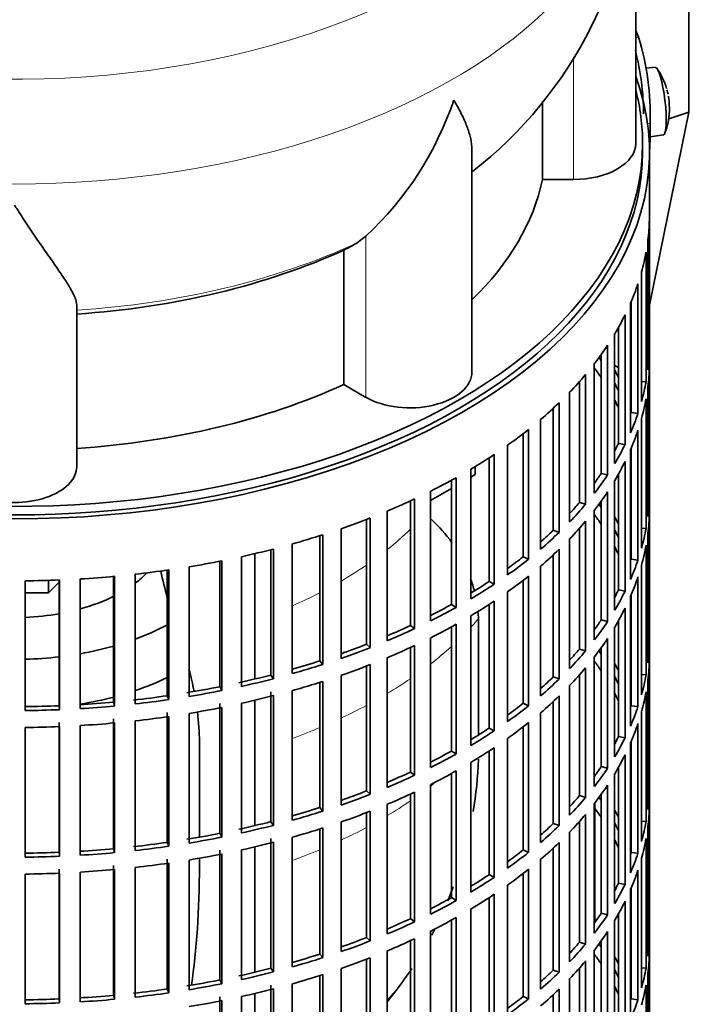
# Model space of a CAD drawing. Header units: millimetres. Extents: x 166 to 773, y -2574 to 1941.
# Tile 4 of 20: x 676 to 773, y -2464 to -2321. Entities that reach past the tile are written whole.
import ezdxf

# ---------------------------------------------------------------- set-up
doc = ezdxf.new("R2010")
doc.units = ezdxf.units.MM
for name, color, linetype in [('M5X8_UNI7687', 7, 'Continuous'), ('VSI134_DIFFUSORE', 7, 'Continuous'), ('VSI134_FILTRO_A', 7, 'Continuous'), ('VSI134_GIUNTO_8×', 7, 'Continuous'), ('VSI134_SUPPORTO_', 7, 'Continuous'), ('VSI134_TERMINALE', 7, 'Continuous')]:
    doc.layers.add(name, color=color, linetype=linetype)

# ---------------------------------------------------------------- blocks, each defined once
blk = doc.blocks.new('SE4')
at = {"layer": 'M5X8_UNI7687', "color": 7, "linetype": 'Continuous', "lineweight": 35}
for p, q in [((768.38, -2328.02), (767.08, -2328.15)), ((767.65, -2338.1), (769.58, -2337.81))]:
    blk.add_line(p, q, dxfattribs=at)
for centre, radius, start, end in [((760.47, -2333.96), 10, 16.6957, 35.0127), ((760.47, -2333.96), 10, 11.8797, 13.5278), ((1136.57, -2277.41), 370.34, 188.5064, 188.6141), ((760.47, -2333.96), 10, 338.98, 357.2751)]:
    blk.add_arc(centre, radius, start, end, dxfattribs=at)
for centre, major_axis, ratio, start_param, end_param in [((768.98, -2332.92), (0.6, -4.89), 0.169759, 0.004788, 3.136805), ((760.45, -2333.87), (-9.78, -2.08), 0.810411, 3.163117, 3.206609), ((760.48, -2334.09), (-9.94, -1.06), 0.589949, 3.053564, 3.168123), ((761.99, -2331.97), (7.36, -5.62), 0.747167, 0.443437, 0.593129)]:
    blk.add_ellipse(centre, major_axis=major_axis, ratio=ratio, start_param=start_param, end_param=end_param, dxfattribs=at)
at = {"layer": 'VSI134_DIFFUSORE', "color": 7, "linetype": 'Continuous', "lineweight": 35}
for p, q in [((765.57, -2339.07), (765.57, -2296.02)), ((752.04, -2332.97), (752.04, -2344.27)), ((741.84, -2372.14), (741.84, -2340)), ((752.04, -2344.27), (756.57, -2344.27)), ((726.48, -2352.47), (725.06, -2353.52)), ((723.28, -2354.49), (723.28, -2373.97)), ((684.57, -2385.84), (684.57, -2362.49)), ((723.28, -2373.97), (726.48, -2375.82))]:
    blk.add_line(p, q, dxfattribs=at)
at = {"layer": 'VSI134_DIFFUSORE', "color": 4, "linetype": 'Continuous', "lineweight": 9}
for p, q in [((756.57, -2344.27), (756.57, -2326.57)), ((726.48, -2375.82), (726.48, -2352.47))]:
    blk.add_line(p, q, dxfattribs=at)
at = {"layer": 'VSI134_DIFFUSORE', "color": 7, "linetype": 'Continuous', "lineweight": 35}
for centre, radius, start, end in [((704.38, -2294.8), 61.19, 307.8022, 358.8576), ((693.98, -2317.51), 47.73, 312.9143, 341.3628), ((717.15, -2341.13), 14.7, 294.6434, 302.5491)]:
    blk.add_arc(centre, radius, start, end, dxfattribs=at)
at = {"layer": 'VSI134_DIFFUSORE', "color": 4, "linetype": 'Continuous', "lineweight": 9}
for centre, major_axis, start_param, end_param in [((675.57, -2280.3), (85.67, 0), 2.811106, 6.283185), ((675.57, -2293.06), (-89.83, 0), 0, 3.208808), ((675.57, -2317.6), (79.5, 0), 4.82584, 5.384336)]:
    blk.add_ellipse(centre, major_axis=major_axis, ratio=0.57735, start_param=start_param, end_param=end_param, dxfattribs=at)
at = {"layer": 'VSI134_DIFFUSORE', "color": 7, "linetype": 'Continuous', "lineweight": 35}
for centre, major_axis, start_param, end_param in [((756.57, -2339.07), (-9, 0), 1.570796, 3.141593), ((675.57, -2339.07), (77, 0), 5.749077, 6.166034), ((675.57, -2319.6), (77, 0), 4.82954, 5.380636), ((732.84, -2372.14), (-9, 0), 0.785398, 3.141593), ((675.57, -2339.07), (77, 0), 4.82954, 5.380636), ((675.57, -2385.84), (-9, 0), 0, 3.141593)]:
    blk.add_ellipse(centre, major_axis=major_axis, ratio=0.57735, start_param=start_param, end_param=end_param, dxfattribs=at)
for points, knots in [([(741.84, -2340.01), (741.84, -2339.86), (741.84, -2339.7), (741.79, -2339.04), (741.7, -2338.53), (741.43, -2337.47), (741.25, -2336.92), (740.8, -2335.79), (740.53, -2335.21), (740.08, -2334.32), (739.92, -2334.01), (739.66, -2333.55), (739.57, -2333.4), (739.39, -2333.08), (739.3, -2332.92), (739.21, -2332.77)], [0.4604904, 0.4604904, 0.4604904, 0.4604904, 0.5, 0.5, 0.625, 0.625, 0.75, 0.75, 0.875, 0.875, 0.9375, 0.9375, 0.96875, 0.96875, 1, 1, 1, 1]), ([(684.57, -2362.49), (684.57, -2362.17), (684.48, -2361.81), (684.16, -2361.01), (683.94, -2360.57), (683.53, -2359.85), (683.38, -2359.6), (683.06, -2359.09), (682.89, -2358.82), (682.35, -2358), (681.95, -2357.42), (681.1, -2356.2), (680.65, -2355.56), (679.71, -2354.21), (679.21, -2353.5), (678.2, -2352.02), (677.68, -2351.25), (676.89, -2350.06), (676.63, -2349.66), (676.23, -2349.04), (676.1, -2348.83), (675.83, -2348.41), (675.7, -2348.2), (675.57, -2347.99)], [0, 0, 0, 0, 0.125, 0.125, 0.25, 0.25, 0.3125, 0.3125, 0.375, 0.375, 0.5, 0.5, 0.625, 0.625, 0.75, 0.75, 0.875, 0.875, 0.9375, 0.9375, 0.96875, 0.96875, 1, 1, 1, 1])]:
    blk.add_open_spline(points, degree=3, knots=knots, dxfattribs=at)
at = {"layer": 'VSI134_FILTRO_A', "color": 7, "linetype": 'Continuous', "lineweight": 35}
for p, q in [((767.57, -2504.41), (767.57, -2340.3)), ((767.55, -2350.15), (767.55, -2368.93)), ((767.34, -2353.04), (767.34, -2371.82)), ((767.07, -2354.78), (767.07, -2373.56)), ((766.42, -2357.64), (766.42, -2376.42)), ((765.89, -2359.36), (765.89, -2378.14)), ((764.81, -2362.18), (764.81, -2380.96)), ((764.92, -2361.94), (764.92, -2378.02)), ((764.03, -2363.87), (764.03, -2382.65)), ((762.52, -2366.62), (762.52, -2385.4)), ((763.07, -2365.68), (763.07, -2382.48)), ((761.49, -2368.27), (761.49, -2387.04)), ((767.34, -2368.93), (767.55, -2368.93)), ((759.57, -2370.93), (759.57, -2389.71)), ((760.56, -2369.61), (760.56, -2386.82)), ((767.55, -2371.38), (767.55, -2390.16)), ((757.41, -2373.54), (757.41, -2391.03)), ((758.29, -2372.52), (758.29, -2391.3)), ((766.42, -2373.51), (767.07, -2373.56)), ((755.99, -2375.08), (755.99, -2393.86)), ((767.34, -2374.27), (767.34, -2393.05)), ((754.47, -2376.59), (754.47, -2395.37)), ((767.07, -2376.01), (767.07, -2394.79)), ((753.63, -2377.39), (753.63, -2395.06)), ((764.92, -2378.02), (765.89, -2378.14)), ((751.79, -2379.03), (751.79, -2397.81)), ((766.42, -2378.87), (766.42, -2397.65)), ((750.05, -2380.46), (750.05, -2399.24)), ((765.89, -2380.59), (765.89, -2399.37)), ((749.26, -2381.08), (749.26, -2398.89)), ((747.01, -2382.75), (747.01, -2401.53)), ((763.07, -2382.48), (764.03, -2382.65)), ((764.81, -2383.41), (764.81, -2402.19)), ((764.92, -2383.16), (764.92, -2399.25)), ((744.32, -2384.57), (744.32, -2402.48)), ((745.06, -2384.09), (745.06, -2402.87)), ((764.03, -2385.1), (764.03, -2403.88)), ((741.68, -2386.22), (741.68, -2404.99)), ((738.86, -2387.83), (738.86, -2405.81)), ((739.54, -2387.45), (739.54, -2406.23)), ((760.56, -2386.82), (761.49, -2387.04)), ((762.52, -2387.85), (762.52, -2406.63)), ((763.07, -2386.9), (763.07, -2403.7)), ((735.85, -2389.4), (735.85, -2408.18)), ((761.49, -2389.49), (761.49, -2408.27)), ((732.93, -2390.81), (732.93, -2408.85)), ((733.53, -2390.53), (733.53, -2409.3)), ((760.56, -2390.83), (760.56, -2408.05)), ((767.34, -2390.16), (767.55, -2390.16)), ((729.57, -2392.28), (729.57, -2411.06)), ((757.41, -2391.03), (758.29, -2391.3)), ((759.57, -2392.16), (759.57, -2410.94)), ((726.55, -2393.49), (726.55, -2411.58)), ((727.09, -2393.29), (727.09, -2412.06)), ((758.29, -2393.75), (758.29, -2412.53)), ((767.55, -2392.61), (767.55, -2411.39)), ((722.87, -2394.84), (722.87, -2413.62)), ((753.63, -2395.06), (754.47, -2395.37)), ((757.41, -2394.77), (757.41, -2412.26)), ((766.42, -2394.74), (767.07, -2394.79)), ((719.79, -2395.86), (719.79, -2413.98)), ((720.25, -2395.71), (720.25, -2414.49)), ((755.99, -2396.31), (755.99, -2415.09)), ((767.34, -2395.5), (767.34, -2414.28)), ((712.69, -2397.88), (712.69, -2416.03)), ((713.07, -2397.78), (713.07, -2416.56)), ((715.81, -2397.04), (715.81, -2415.82)), ((754.47, -2397.82), (754.47, -2416.6)), ((767.07, -2397.24), (767.07, -2416.02)), ((705.6, -2399.48), (705.6, -2418.26)), ((708.45, -2398.89), (708.45, -2417.67)), ((749.26, -2398.89), (750.05, -2399.24)), ((753.63, -2398.62), (753.63, -2416.29)), ((764.92, -2399.25), (765.89, -2399.37)), ((697.69, -2400.84), (697.69, -2419.02)), ((697.91, -2400.81), (697.91, -2419.58)), ((700.84, -2400.35), (700.84, -2419.13)), ((705.3, -2399.54), (705.3, -2417.71)), ((751.79, -2400.25), (751.79, -2419.03)), ((766.42, -2400.1), (766.42, -2418.88)), ((677.08, -2402.39), (677.08, -2421.17)), ((682.03, -2402.26), (682.03, -2420.47)), ((682.07, -2402.26), (682.07, -2421.04)), ((685.09, -2402.11), (685.09, -2420.89)), ((689.92, -2401.75), (689.92, -2419.94)), ((690.05, -2401.73), (690.05, -2420.51)), ((693.03, -2401.43), (693.03, -2420.21)), ((749.26, -2402.31), (749.26, -2420.11)), ((750.05, -2401.69), (750.05, -2420.47)), ((765.89, -2401.82), (765.89, -2420.6)), ((744.32, -2402.48), (745.06, -2402.87)), ((763.07, -2403.7), (764.03, -2403.88)), ((747.01, -2403.98), (747.01, -2422.76)), ((764.81, -2404.64), (764.81, -2423.42)), ((764.92, -2404.39), (764.92, -2420.48)), ((738.86, -2405.81), (739.54, -2406.23)), ((744.32, -2405.8), (744.32, -2423.71)), ((745.06, -2405.32), (745.06, -2424.1)), ((764.03, -2406.33), (764.03, -2425.11)), ((741.68, -2407.44), (741.68, -2426.22)), ((760.56, -2408.05), (761.49, -2408.27)), ((732.93, -2408.85), (733.53, -2409.3)), ((738.86, -2409.05), (738.86, -2427.03)), ((739.54, -2408.68), (739.54, -2427.46)), ((762.52, -2409.08), (762.52, -2427.86)), ((763.07, -2408.13), (763.07, -2424.93)), ((735.85, -2410.63), (735.85, -2429.41)), ((761.49, -2410.72), (761.49, -2429.5)), ((726.55, -2411.58), (727.09, -2412.06)), ((732.93, -2412.04), (732.93, -2430.08)), ((733.53, -2411.75), (733.53, -2430.53)), ((757.41, -2412.26), (758.29, -2412.53)), ((760.56, -2412.06), (760.56, -2429.28)), ((767.34, -2411.39), (767.55, -2411.39)), ((729.57, -2413.51), (729.57, -2432.29)), ((759.57, -2413.39), (759.57, -2432.17)), ((719.79, -2413.98), (720.25, -2414.49)), ((726.55, -2414.72), (726.55, -2432.81)), ((727.09, -2414.51), (727.09, -2433.29)), ((758.29, -2414.97), (758.29, -2433.75)), ((767.55, -2413.84), (767.55, -2432.62)), ((712.69, -2416.03), (713.07, -2416.56)), ((722.87, -2416.07), (722.87, -2434.84)), ((753.63, -2416.29), (754.47, -2416.6)), ((757.41, -2416), (757.41, -2433.49)), ((766.42, -2415.97), (767.07, -2416.02)), ((705.3, -2417.71), (705.6, -2418.26)), ((719.79, -2417.09), (719.79, -2435.21)), ((720.25, -2416.94), (720.25, -2435.72)), ((755.99, -2417.54), (755.99, -2436.31)), ((767.34, -2416.72), (767.34, -2435.5)), ((697.69, -2419.02), (697.91, -2419.58)), ((712.69, -2418.48), (712.69, -2437.26)), ((713.07, -2419.01), (713.07, -2437.79)), ((715.81, -2418.27), (715.81, -2437.05)), ((754.47, -2419.05), (754.47, -2437.83)), ((767.07, -2418.47), (767.07, -2437.25)), ((682.03, -2420.47), (682.07, -2421.04)), ((689.92, -2419.94), (690.05, -2420.51)), ((705.3, -2420.16), (705.3, -2438.94)), ((705.6, -2420.71), (705.6, -2439.49)), ((708.45, -2420.12), (708.45, -2438.9)), ((749.26, -2420.11), (750.05, -2420.47)), ((753.63, -2419.85), (753.63, -2437.52)), ((764.92, -2420.48), (765.89, -2420.6)), ((697.69, -2421.47), (697.69, -2440.25)), ((697.91, -2422.03), (697.91, -2440.81)), ((700.84, -2421.58), (700.84, -2440.36)), ((751.79, -2421.48), (751.79, -2440.26)), ((766.42, -2421.33), (766.42, -2440.11)), ((677.08, -2423.62), (677.08, -2442.4)), ((682.03, -2422.91), (682.03, -2441.69)), ((682.07, -2423.49), (682.07, -2442.27)), ((685.09, -2423.34), (685.09, -2442.12)), ((689.92, -2422.39), (689.92, -2441.17)), ((690.05, -2422.96), (690.05, -2441.74)), ((693.03, -2422.66), (693.03, -2441.44)), ((744.32, -2423.71), (745.06, -2424.1)), ((749.26, -2423.54), (749.26, -2441.34)), ((750.05, -2422.92), (750.05, -2441.7)), ((765.89, -2423.05), (765.89, -2441.83)), ((747.01, -2425.21), (747.01, -2443.99)), ((763.07, -2424.93), (764.03, -2425.11)), ((745.06, -2426.55), (745.06, -2445.32)), ((764.81, -2425.87), (764.81, -2444.65)), ((764.92, -2425.62), (764.92, -2441.7)), ((738.86, -2427.03), (739.54, -2427.46)), ((744.32, -2427.03), (744.32, -2444.93)), ((764.03, -2427.56), (764.03, -2446.34)), ((741.68, -2428.67), (741.68, -2447.45)), ((760.56, -2429.28), (761.49, -2429.5)), ((763.07, -2429.36), (763.07, -2446.16)), ((732.93, -2430.08), (733.53, -2430.53)), ((738.86, -2430.28), (738.86, -2448.26)), ((739.54, -2429.91), (739.54, -2448.69)), ((762.52, -2430.31), (762.52, -2449.09)), ((735.85, -2431.86), (735.85, -2450.64)), ((761.49, -2431.95), (761.49, -2450.73)), ((726.55, -2432.81), (727.09, -2433.29)), ((732.93, -2433.27), (732.93, -2451.3)), ((733.53, -2432.98), (733.53, -2451.76)), ((757.41, -2433.49), (758.29, -2433.75)), ((760.56, -2433.29), (760.56, -2450.51)), ((767.34, -2432.61), (767.55, -2432.62)), ((729.57, -2434.74), (729.57, -2453.52)), ((759.57, -2434.62), (759.57, -2453.4)), ((767.55, -2435.07), (767.55, -2453.85)), ((719.79, -2435.21), (720.25, -2435.72)), ((726.55, -2435.95), (726.55, -2454.04)), ((727.09, -2435.74), (727.09, -2454.52)), ((758.29, -2436.2), (758.29, -2454.98)), ((712.69, -2437.26), (713.07, -2437.79)), ((722.87, -2437.29), (722.87, -2456.07)), ((753.63, -2437.52), (754.47, -2437.83)), ((757.41, -2437.23), (757.41, -2454.72)), ((766.42, -2437.2), (767.07, -2437.25)), ((767.34, -2437.95), (767.34, -2456.73)), ((705.3, -2438.94), (705.6, -2439.49)), ((719.79, -2438.32), (719.79, -2456.44)), ((720.25, -2438.17), (720.25, -2456.95)), ((755.99, -2438.76), (755.99, -2457.54)), ((697.69, -2440.25), (697.91, -2440.81)), ((712.69, -2439.71), (712.69, -2458.49)), ((713.07, -2440.24), (713.07, -2459.02)), ((715.81, -2439.5), (715.81, -2458.28)), ((754.47, -2440.28), (754.47, -2459.06)), ((767.07, -2439.69), (767.07, -2458.47)), ((682.03, -2441.69), (682.07, -2442.27)), ((689.92, -2441.17), (690.05, -2441.74)), ((705.3, -2441.39), (705.3, -2460.17)), ((705.6, -2441.94), (705.6, -2460.72)), ((708.45, -2441.34), (708.45, -2460.12)), ((749.26, -2441.34), (750.05, -2441.7)), ((753.63, -2441.07), (753.63, -2458.75)), ((764.92, -2441.7), (765.89, -2441.83)), ((689.92, -2443.62), (689.92, -2462.4)), ((697.69, -2442.7), (697.69, -2461.48)), ((697.91, -2443.26), (697.91, -2462.04)), ((700.84, -2442.81), (700.84, -2461.59)), ((751.79, -2442.71), (751.79, -2461.49)), ((766.42, -2442.56), (766.42, -2461.34)), ((677.08, -2444.85), (677.08, -2463.63)), ((682.03, -2444.14), (682.03, -2462.92)), ((682.07, -2444.72), (682.07, -2463.5)), ((685.09, -2444.57), (685.09, -2463.35)), ((690.05, -2444.19), (690.05, -2462.97)), ((693.03, -2443.89), (693.03, -2462.67)), ((744.32, -2444.93), (745.06, -2445.32)), ((749.26, -2444.77), (749.26, -2462.57)), ((750.05, -2444.14), (750.05, -2462.92)), ((765.89, -2444.28), (765.89, -2463.06)), ((747.01, -2446.43), (747.01, -2465.21)), ((763.07, -2446.16), (764.03, -2446.34)), ((745.06, -2447.77), (745.06, -2466.55)), ((764.81, -2447.1), (764.81, -2465.88)), ((764.92, -2446.85), (764.92, -2462.93)), ((738.86, -2448.26), (739.54, -2448.69)), ((744.32, -2448.26), (744.32, -2466.16)), ((764.03, -2448.79), (764.03, -2467.56)), ((741.68, -2449.9), (741.68, -2468.68)), ((760.56, -2450.51), (761.49, -2450.73)), ((763.07, -2450.59), (763.07, -2467.39)), ((732.93, -2451.3), (733.53, -2451.76)), ((738.86, -2451.51), (738.86, -2469.49)), ((739.54, -2451.14), (739.54, -2469.92)), ((762.52, -2451.54), (762.52, -2470.32)), ((735.85, -2453.09), (735.85, -2471.87)), ((761.49, -2453.18), (761.49, -2471.96)), ((726.55, -2454.04), (727.09, -2454.52)), ((732.93, -2454.5), (732.93, -2472.53)), ((733.53, -2454.21), (733.53, -2472.99)), ((757.41, -2454.72), (758.29, -2454.98)), ((760.56, -2454.52), (760.56, -2471.74)), ((767.34, -2453.84), (767.55, -2453.85)), ((719.79, -2456.44), (720.25, -2456.95)), ((729.57, -2455.97), (729.57, -2474.75)), ((759.57, -2455.85), (759.57, -2474.63)), ((767.55, -2456.3), (767.55, -2475.08)), ((726.55, -2457.18), (726.55, -2475.26)), ((727.09, -2456.97), (727.09, -2475.75)), ((758.29, -2457.43), (758.29, -2476.21)), ((712.69, -2458.49), (713.07, -2459.02)), ((720.25, -2459.4), (720.25, -2478.18)), ((722.87, -2458.52), (722.87, -2477.3)), ((753.63, -2458.75), (754.47, -2459.06)), ((757.41, -2458.46), (757.41, -2475.95)), ((766.42, -2458.42), (767.07, -2458.47)), ((767.34, -2459.18), (767.34, -2477.96)), ((705.3, -2460.17), (705.6, -2460.72)), ((715.81, -2460.73), (715.81, -2479.51)), ((719.79, -2459.54), (719.79, -2477.66)), ((755.99, -2459.99), (755.99, -2478.77)), ((697.69, -2461.48), (697.91, -2462.04)), ((712.69, -2460.94), (712.69, -2479.71)), ((713.07, -2461.47), (713.07, -2480.25)), ((754.47, -2461.51), (754.47, -2480.29)), ((767.07, -2460.92), (767.07, -2479.7)), ((682.03, -2462.92), (682.07, -2463.5)), ((689.92, -2462.4), (690.05, -2462.97)), ((705.3, -2462.62), (705.3, -2481.4)), ((705.6, -2463.17), (705.6, -2481.95)), ((708.45, -2462.57), (708.45, -2481.35)), ((749.26, -2462.57), (750.05, -2462.92)), ((753.63, -2462.3), (753.63, -2479.98)), ((764.92, -2462.93), (765.89, -2463.06))]:
    blk.add_line(p, q, dxfattribs=at)
for centre, major_axis, start_param, end_param in [((675.57, -2340.3), (-92, 0), -0.208894, 3.350487), ((675.57, -2340.3), (-91, 0), 0, 3.141593), ((675.57, -2349.28), (92, 0), 6.212375, 6.266729), ((675.57, -2349.28), (92, 0), -0.158077, -0.103722), ((675.57, -2349.28), (92, 0), -0.245343, -0.190989), ((675.57, -2349.28), (92, 0), -0.33261, -0.278255), ((675.57, -2349.28), (92, 0), -0.419876, -0.365522), ((675.57, -2368.06), (92, 0), 6.212375, 6.266729), ((675.57, -2389.29), (91, 0), 0.365223, 0.374965), ((675.57, -2391.74), (91, 0), 0.365223, 0.392699), ((675.57, -2389.29), (92, 0), 0.313806, 0.33261), ((675.57, -2370.51), (92, 0), 6.212375, 6.266729), ((675.57, -2349.28), (92, 0), -0.507143, -0.452788), ((675.57, -2389.29), (91, 0), 0.277957, 0.299174), ((675.57, -2368.06), (92, 0), -0.158077, -0.103722), ((675.57, -2349.28), (92, 0), -0.594409, -0.540055), ((675.57, -2391.74), (91, 0), 0.277957, 0.299174), ((675.57, -2370.51), (92, 0), -0.158077, -0.103722), ((675.57, -2368.06), (92, 0), -0.245343, -0.190989), ((675.57, -2349.28), (92, 0), -0.681676, -0.627321), ((675.57, -2370.51), (92, 0), -0.245343, -0.190989), ((675.57, -2368.06), (91, 0), -0.299174, -0.277957), ((675.57, -2368.06), (92, 0), -0.33261, -0.278255), ((675.57, -2349.28), (92, 0), -0.768942, -0.714588), ((675.57, -2370.51), (92, 0), -0.33261, -0.278255), ((675.57, -2349.28), (92, 0), -0.856209, -0.801854), ((675.57, -2368.06), (91, 0), -0.394539, -0.365223), ((675.57, -2368.06), (92, 0), -0.419876, -0.365522), ((675.57, -2370.51), (92, 0), -0.419876, -0.365522), ((675.57, -2349.28), (92, 0), -0.943475, -0.889121), ((675.57, -2389.29), (92, 0), 6.212375, 6.266729), ((675.57, -2368.06), (91, 0), -0.486998, -0.45249), ((675.57, -2368.06), (92, 0), -0.507143, -0.452788), ((675.57, -2410.52), (91, 0), 0.365223, 0.374965), ((675.57, -2349.28), (92, 0), -1.030742, -0.976387), ((675.57, -2370.51), (92, 0), -0.507143, -0.452788), ((675.57, -2412.97), (91, 0), 0.365223, 0.394539), ((675.57, -2410.52), (92, 0), 0.313806, 0.33261), ((675.57, -2391.74), (92, 0), 6.212375, 6.266729), ((675.57, -2368.06), (91, 0), -0.577951, -0.539756), ((675.57, -2410.52), (91, 0), 0.277957, 0.299174), ((675.57, -2389.29), (92, 0), -0.158077, -0.103722), ((675.57, -2349.28), (92, 0), -1.118008, -1.063654), ((675.57, -2368.06), (92, 0), -0.594409, -0.540055), ((675.57, -2349.28), (92, 0), -1.205275, -1.15092), ((675.57, -2370.51), (92, 0), -0.594409, -0.540055), ((675.57, -2412.97), (91, 0), 0.277957, 0.299174), ((675.57, -2391.74), (92, 0), -0.158077, -0.103722), ((675.57, -2349.28), (92, 0), -1.292541, -1.238186), ((675.57, -2368.06), (91, 0), -0.668018, -0.627022), ((675.57, -2368.06), (92, 0), -0.681676, -0.627321), ((675.57, -2389.29), (92, 0), -0.245343, -0.190989), ((675.57, -2349.28), (92, 0), -1.379807, -1.325453), ((675.57, -2349.28), (92, 0), 4.728845, 4.783199), ((675.57, -2349.28), (92, 0), -1.467074, -1.412719), ((675.57, -2370.51), (92, 0), -0.681676, -0.627321), ((675.57, -2391.74), (92, 0), -0.245343, -0.190989), ((675.57, -2368.06), (91, 0), -0.757518, -0.714289), ((675.57, -2368.06), (92, 0), -0.768942, -0.714588), ((675.57, -2389.29), (91, 0), -0.299174, -0.277957), ((675.57, -2389.29), (92, 0), -0.33261, -0.278255), ((675.57, -2368.06), (91, 0), -0.846635, -0.801555), ((675.57, -2368.06), (92, 0), -0.856209, -0.801854), ((675.57, -2370.51), (92, 0), -0.768942, -0.714588), ((675.57, -2391.74), (92, 0), -0.33261, -0.278255), ((675.57, -2389.29), (91, 0), -0.392699, -0.365223), ((675.57, -2368.06), (91, 0), -0.935485, -0.888822), ((675.57, -2368.06), (92, 0), -0.943475, -0.889121), ((675.57, -2370.51), (92, 0), -0.856209, -0.801854), ((675.57, -2389.29), (92, 0), -0.419876, -0.365522), ((675.57, -2391.74), (92, 0), -0.419876, -0.365522), ((675.57, -2368.06), (91, 0), -1.024141, -0.976088), ((675.57, -2368.06), (92, 0), -1.030742, -0.976387), ((675.57, -2370.51), (92, 0), -0.943475, -0.889121), ((675.57, -2389.29), (91, 0), -0.486998, -0.45249), ((675.57, -2410.52), (92, 0), 6.212375, 6.266729), ((675.57, -2389.29), (92, 0), -0.507143, -0.452788), ((675.57, -2431.75), (91, 0), 0.365223, 0.374965), ((675.57, -2368.06), (91, 0), -1.112655, -1.063355), ((675.57, -2368.06), (92, 0), -1.118008, -1.063654), ((675.57, -2370.51), (92, 0), -1.030742, -0.976387), ((675.57, -2391.74), (92, 0), -0.507143, -0.452788), ((675.57, -2434.2), (91, 0), 0.365223, 0.392699), ((675.57, -2431.75), (92, 0), 0.313806, 0.33261), ((675.57, -2412.97), (92, 0), 6.212375, 6.266729), ((675.57, -2368.06), (91, 0), -1.205573, -1.150621), ((675.57, -2368.06), (92, 0), -1.205275, -1.15092), ((675.57, -2389.29), (91, 0), -0.577951, -0.539756), ((675.57, -2389.29), (92, 0), -0.594409, -0.540055), ((675.57, -2431.75), (91, 0), 0.277957, 0.299174), ((675.57, -2410.52), (92, 0), -0.158077, -0.103722), ((675.57, -2368.06), (91, 0), -1.29284, -1.237888), ((675.57, -2370.51), (92, 0), -1.118008, -1.063654), ((675.57, -2368.06), (91, 0), -1.380106, -1.325154), ((675.57, -2368.06), (92, 0), -1.292541, -1.238186), ((675.57, -2370.51), (92, 0), -1.205275, -1.15092), ((675.57, -2391.74), (92, 0), -0.594409, -0.540055), ((675.57, -2434.2), (91, 0), 0.277957, 0.299174), ((675.57, -2412.97), (92, 0), -0.158077, -0.103722), ((675.57, -2368.06), (91, 0), 4.728546, 4.783498), ((675.57, -2368.06), (91, 0), -1.467373, -1.412421), ((675.57, -2368.06), (92, 0), -1.467074, -1.412719), ((675.57, -2368.06), (92, 0), -1.379807, -1.325453), ((675.57, -2370.51), (92, 0), -1.292541, -1.238186), ((675.57, -2389.29), (91, 0), -0.668018, -0.627022), ((675.57, -2389.29), (92, 0), -0.681676, -0.627321), ((675.57, -2410.52), (92, 0), -0.245343, -0.190989), ((675.57, -2368.06), (92, 0), 4.728845, 4.783199), ((675.57, -2370.51), (92, 0), -1.379807, -1.325453), ((675.57, -2370.51), (92, 0), 4.728845, 4.783199), ((675.57, -2370.51), (92, 0), -1.467074, -1.412719), ((675.57, -2389.29), (91, 0), -0.757518, -0.714289), ((675.57, -2391.74), (92, 0), -0.681676, -0.627321), ((675.57, -2412.97), (92, 0), -0.245343, -0.190989), ((675.57, -2389.29), (92, 0), -0.768942, -0.714588), ((675.57, -2410.52), (91, 0), -0.299174, -0.277957), ((675.57, -2410.52), (92, 0), -0.33261, -0.278255), ((675.57, -2391.74), (92, 0), -0.768942, -0.714588), ((675.57, -2389.29), (91, 0), -0.846635, -0.801555), ((675.57, -2389.29), (92, 0), -0.856209, -0.801854), ((675.57, -2412.97), (92, 0), -0.33261, -0.278255), ((675.57, -2410.52), (91, 0), -0.394539, -0.365223), ((675.57, -2389.29), (91, 0), -0.935485, -0.888822), ((675.57, -2389.29), (92, 0), -0.943475, -0.889121), ((675.57, -2391.74), (92, 0), -0.856209, -0.801854), ((675.57, -2410.52), (92, 0), -0.419876, -0.365522), ((675.57, -2412.97), (92, 0), -0.419876, -0.365522), ((675.57, -2389.29), (91, 0), -1.024141, -0.976088), ((675.57, -2389.29), (92, 0), -1.030742, -0.976387), ((675.57, -2391.74), (92, 0), -0.943475, -0.889121), ((675.57, -2410.52), (91, 0), -0.486998, -0.45249), ((675.57, -2410.52), (92, 0), -0.507143, -0.452788), ((675.57, -2452.97), (91, 0), 0.365223, 0.374965), ((675.57, -2431.75), (92, 0), 6.212375, 6.266729), ((675.57, -2434.2), (92, 0), 6.212375, 6.266729), ((675.57, -2389.29), (91, 0), -1.112655, -1.063355), ((675.57, -2389.29), (92, 0), -1.118008, -1.063654), ((675.57, -2391.74), (92, 0), -1.030742, -0.976387), ((675.57, -2412.97), (92, 0), -0.507143, -0.452788), ((675.57, -2455.42), (91, 0), 0.365223, 0.394539), ((675.57, -2452.97), (92, 0), 0.313806, 0.33261), ((675.57, -2389.29), (91, 0), -1.205573, -1.150621), ((675.57, -2389.29), (92, 0), -1.205275, -1.15092), ((675.57, -2410.52), (91, 0), -0.577951, -0.539756), ((675.57, -2410.52), (92, 0), -0.594409, -0.540055), ((675.57, -2452.97), (91, 0), 0.277957, 0.299174), ((675.57, -2431.75), (92, 0), -0.158077, -0.103722), ((675.57, -2389.29), (91, 0), -1.29284, -1.237888), ((675.57, -2391.74), (92, 0), -1.118008, -1.063654), ((675.57, -2389.29), (91, 0), -1.380106, -1.325154), ((675.57, -2389.29), (92, 0), -1.379807, -1.325453), ((675.57, -2389.29), (92, 0), -1.292541, -1.238186), ((675.57, -2391.74), (92, 0), -1.205275, -1.15092), ((675.57, -2412.97), (92, 0), -0.594409, -0.540055), ((675.57, -2455.42), (91, 0), 0.277957, 0.299174), ((675.57, -2452.97), (92, 0), 0.240575, 0.245343), ((675.57, -2434.2), (92, 0), -0.158077, -0.103722), ((675.57, -2389.29), (91, 0), 4.728546, 4.783498), ((675.57, -2389.29), (92, 0), 4.728845, 4.783199), ((675.57, -2389.29), (91, 0), -1.467373, -1.412421), ((675.57, -2389.29), (92, 0), -1.467074, -1.412719), ((675.57, -2391.74), (92, 0), -1.292541, -1.238186), ((675.57, -2410.52), (91, 0), -0.668018, -0.627022), ((675.57, -2410.52), (92, 0), -0.681676, -0.627321), ((675.57, -2431.75), (91, 0), -0.196715, -0.19069), ((675.57, -2431.75), (92, 0), -0.245343, -0.190989), ((675.57, -2391.74), (92, 0), -1.379807, -1.325453), ((675.57, -2391.74), (92, 0), 4.728845, 4.783199), ((675.57, -2391.74), (92, 0), -1.467074, -1.412719), ((675.57, -2410.52), (91, 0), -0.757518, -0.714289), ((675.57, -2412.97), (92, 0), -0.681676, -0.627321), ((675.57, -2434.2), (92, 0), -0.245343, -0.190989), ((675.57, -2410.52), (92, 0), -0.768942, -0.714588), ((675.57, -2431.75), (91, 0), -0.299174, -0.277957), ((675.57, -2431.75), (92, 0), -0.33261, -0.278255), ((675.57, -2412.97), (92, 0), -0.768942, -0.714588), ((675.57, -2410.52), (91, 0), -0.846635, -0.801555), ((675.57, -2410.52), (92, 0), -0.856209, -0.801854), ((675.57, -2434.2), (92, 0), -0.33261, -0.278255), ((675.57, -2431.75), (91, 0), -0.394539, -0.365223), ((675.57, -2431.75), (92, 0), -0.419876, -0.365522), ((675.57, -2410.52), (91, 0), -0.935485, -0.888822), ((675.57, -2410.52), (92, 0), -0.943475, -0.889121), ((675.57, -2412.97), (92, 0), -0.856209, -0.801854), ((675.57, -2434.2), (92, 0), -0.419876, -0.365522), ((675.57, -2410.52), (91, 0), -1.024141, -0.976088), ((675.57, -2410.52), (92, 0), -1.030742, -0.976387), ((675.57, -2412.97), (92, 0), -0.943475, -0.889121), ((675.57, -2431.75), (91, 0), -0.486998, -0.45249), ((675.57, -2431.75), (92, 0), -0.507143, -0.452788), ((675.57, -2474.2), (91, 0), 0.365223, 0.374965), ((675.57, -2452.97), (92, 0), 6.212375, 6.266729), ((675.57, -2410.52), (91, 0), -1.112655, -1.063355), ((675.57, -2476.65), (91, 0), 0.365223, 0.392699), ((675.57, -2455.42), (92, 0), 6.212375, 6.266729), ((675.57, -2410.52), (92, 0), -1.118008, -1.063654), ((675.57, -2412.97), (92, 0), -1.030742, -0.976387), ((675.57, -2434.2), (92, 0), -0.507143, -0.452788), ((675.57, -2474.2), (92, 0), 0.313806, 0.33261), ((675.57, -2410.52), (91, 0), -1.205573, -1.150621), ((675.57, -2410.52), (92, 0), -1.205275, -1.15092), ((675.57, -2412.97), (92, 0), -1.118008, -1.063654), ((675.57, -2431.75), (91, 0), -0.577951, -0.539756), ((675.57, -2431.75), (92, 0), -0.594409, -0.540055), ((675.57, -2474.2), (91, 0), 0.277957, 0.299174), ((675.57, -2452.97), (92, 0), -0.158077, -0.103722), ((675.57, -2410.52), (91, 0), -1.29284, -1.237888), ((675.57, -2410.52), (92, 0), -1.292541, -1.238186), ((675.57, -2410.52), (91, 0), -1.380106, -1.325154), ((675.57, -2410.52), (92, 0), -1.379807, -1.325453), ((675.57, -2412.97), (92, 0), -1.205275, -1.15092), ((675.57, -2434.2), (92, 0), -0.594409, -0.540055), ((675.57, -2476.65), (91, 0), 0.277957, 0.299174), ((675.57, -2455.42), (92, 0), -0.158077, -0.103722), ((675.57, -2410.52), (91, 0), 4.728546, 4.783498), ((675.57, -2410.52), (92, 0), 4.728845, 4.783199), ((675.57, -2410.52), (91, 0), -1.467373, -1.412421), ((675.57, -2410.52), (92, 0), -1.467074, -1.412719), ((675.57, -2412.97), (92, 0), -1.292541, -1.238186), ((675.57, -2431.75), (91, 0), -0.668018, -0.627022), ((675.57, -2431.75), (92, 0), -0.681676, -0.627321), ((675.57, -2452.97), (92, 0), -0.245343, -0.190989)]:
    blk.add_ellipse(centre, major_axis=major_axis, ratio=0.57735, start_param=start_param, end_param=end_param, dxfattribs=at)
at = {"layer": 'VSI134_GIUNTO_8×', "color": 7, "linetype": 'Continuous', "lineweight": 35}
for centre, major_axis, start_param, end_param in [((675.57, -2395), (-22, 0), -3.795301, -3.653859), ((675.57, -2395), (-22, 0), 2.018583, 2.287896), ((675.57, -2395), (-22, 0), 1.639664, 1.869086), ((675.57, -2395), (-32.5, 0), -4.14508, -3.963396), ((675.57, -2395), (-32.5, 0), -4.414934, -4.255007), ((675.57, -2395), (-32.5, 0), 1.617394, 1.771071), ((675.57, -2401.1), (-34.5, 0), -4.181601, -4.016029), ((675.57, -2401.1), (-34.5, 0), -4.432658, -4.283346)]:
    blk.add_ellipse(centre, major_axis=major_axis, ratio=0.57735, start_param=start_param, end_param=end_param, dxfattribs=at)
at = {"layer": 'VSI134_SUPPORTO_', "color": 7, "linetype": 'Continuous', "lineweight": 35}
for p, q in [((766.57, -2340.3), (766.57, -2339.07)), ((742.32, -2387), (742.32, -2385.83)), ((742.32, -2387), (741.68, -2387.37)), ((738.86, -2389), (735.85, -2390.73)), ((710.39, -2398.44), (710.39, -2416.6)), ((680.47, -2404.14), (680.47, -2402.32)), ((682.03, -2402.58), (680.47, -2404.14)), ((680.47, -2404.14), (677.08, -2404.14)), ((742.79, -2424.7), (742.79, -2407.86)), ((710.39, -2419.67), (710.39, -2437.83)), ((702.35, -2439.5), (702.35, -2425.63)), ((759.64, -2434.54), (759.64, -2451.85)), ((710.39, -2440.9), (710.39, -2459.06)), ((702.35, -2443.68), (702.35, -2442.55)), ((710.39, -2462.13), (710.39, -2480.29)), ((729.57, -2463.35), (731, -2461.51))]:
    blk.add_line(p, q, dxfattribs=at)
for centre, radius, start, end in [((721.92, -2408.99), 20.9, 35.4329, 47.7987), ((721.92, -2408.99), 20.9, 14.0259, 19.2298), ((721.92, -2408.99), 20.9, 3.1007, 5.7566), ((684.59, -2426.38), 58.21, 350.6842, 358.1868), ((684.59, -2426.38), 58.21, 337.4118, 339.555), ((684.59, -2426.38), 58.21, 332.0207, 332.8941), ((684.59, -2426.38), 58.21, 322.877, 326.4969)]:
    blk.add_arc(centre, radius, start, end, dxfattribs=at)
for centre, major_axis, ratio, start_param, end_param in [((675.57, -2339.07), (91, 0), 0.57735, 2.993207, 6.283185), ((675.57, -2339.07), (91, 0), 0.57735, 0, 0.148386), ((707.71, -2399.84), (-8.14, 34.04), 0.31246, 1.529366, 1.643573), ((696.61, -2417.63), (3.49, -14.59), 0.31246, 1.44286, 1.661698), ((696.61, -2417.63), (3.49, -14.59), 0.31246, 0.917533, 1.237075), ((667.91, -2395.67), (20.93, -87.53), 0.31246, 0.65805, 0.917533)]:
    blk.add_ellipse(centre, major_axis=major_axis, ratio=ratio, start_param=start_param, end_param=end_param, dxfattribs=at)
at = {"layer": 'VSI134_SUPPORTO_', "color": 4, "linetype": 'Continuous', "lineweight": 9}
for centre, major_axis, start_param, end_param in [((675.57, -2375.36), (66.6, 0), -0.625209, -0.533057), ((675.57, -2375.36), (66.6, 0), -0.780897, -0.698932), ((675.57, -2375.36), (66.6, 0), -0.921885, -0.844673), ((675.57, -2388.66), (75, 0), -0.491682, -0.459415), ((675.57, -2388.66), (75, 0), -0.63707, -0.566131), ((675.57, -2388.66), (75, 0), -0.766956, -0.70007), ((675.57, -2388.66), (75, 0), -0.888301, -0.823319), ((675.57, -2388.66), (75, 0), -1.004352, -0.94022), ((675.57, -2406.34), (75, 0), -0.63707, -0.618187), ((675.57, -2406.34), (75, 0), -0.766956, -0.70007), ((675.57, -2406.34), (75, 0), -0.888301, -0.823319), ((675.57, -2406.34), (75, 0), -1.004352, -0.94022), ((675.57, -2445.13), (62.27, 0), -0.521266, -0.473078)]:
    blk.add_ellipse(centre, major_axis=major_axis, ratio=0.57735, start_param=start_param, end_param=end_param, dxfattribs=at)
at = {"layer": 'VSI134_TERMINALE', "color": 7, "linetype": 'Continuous', "lineweight": 35}
for p, q in [((773.28, -2306.98), (773.28, -2334.54)), ((767.57, -2362.46), (773.28, -2334.54)), ((770.35, -2335.51), (773.28, -2334.54)), ((767.67, -2336.11), (767.67, -2337.75)), ((763.07, -2371.55), (762.52, -2371.16))]:
    blk.add_line(p, q, dxfattribs=at)
at = {"layer": 'VSI134_TERMINALE', "color": 4, "linetype": 'Continuous', "lineweight": 9}
for p, q in [((765.57, -2323.69), (765.98, -2323.65)), ((767.28, -2336.14), (767.67, -2336.11)), ((767.67, -2337.75), (767.46, -2337.76))]:
    blk.add_line(p, q, dxfattribs=at)
at = {"layer": 'VSI134_TERMINALE', "color": 7, "linetype": 'Continuous', "lineweight": 35}
for centre, radius, start, end in [((729.05, -2334.98), 38.63, 358.3189, 17.0497), ((729.8, -2334.84), 36.9, 0.1284, 14.5372)]:
    blk.add_arc(centre, radius, start, end, dxfattribs=at)
blk.add_ellipse((675.57, -2336.22), major_axis=(93, 0), ratio=0.57735, start_param=0.236132, end_param=0.254688, dxfattribs=at)
blk.add_open_spline([(767.67, -2337.75), (767.67, -2338.23), (767.66, -2338.68), (767.63, -2339.28), (767.62, -2339.48), (767.61, -2339.74), (767.6, -2339.81), (767.59, -2339.89)], degree=3, knots=[0, 0, 0, 0, 0.125, 0.125, 0.1875, 0.1875, 0.2147272, 0.2147272, 0.2147272, 0.2147272], dxfattribs=at)

msp = doc.modelspace()

# ---------------------------------------------------------------- block references
msp.add_blockref('SE4', (0, 0))

doc.saveas('drawing.dxf')
